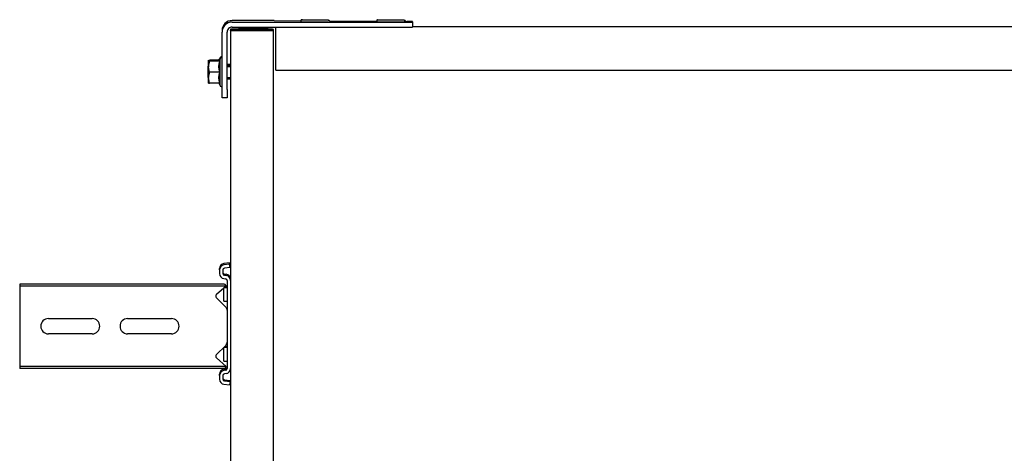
# Model space of a CAD drawing. Header units: centimetres. Extents: x 0 to 55409, y -2708 to 14680.
# Tile 130 of 215: x 50103 to 50161, y 4908 to 4934. Entities that reach past the tile are written whole.
import ezdxf

# ---------------------------------------------------------------- set-up
doc = ezdxf.new("R2010")
doc.units = ezdxf.units.CM
doc.header["$LTSCALE"] = 0.01
doc.layers.add('A-konstrukcja', color=7, linetype='Continuous')

# ---------------------------------------------------------------- blocks, each defined once
blk = doc.blocks.new('A$7E8814B27261F1')
at = {"color": 7, "linetype": 'Continuous'}
for p, q in [((3987.55, 4575), (3986.42, 4575)), ((3986.42, 4463.5), (3986.42, 4575)), ((3987.55, 4463.5), (3987.55, 4575)), ((3992.65, 4575), (3987.55, 4575)), ((3994.41, 4575), (3992.65, 4575)), ((4000.01, 4575), (3994.41, 4575)), ((4001.92, 4575), (4000.01, 4575)), ((4020.83, 4575), (4001.92, 4575)), ((4022.74, 4575), (4020.83, 4575)), ((4028.34, 4575), (4022.74, 4575)), ((4030.1, 4575), (4028.34, 4575)), ((4035.2, 4575), (4030.1, 4575)), ((4036.33, 4575), (4035.2, 4575)), ((4035.2, 4463.5), (4035.2, 4575)), ((4036.33, 4463.5), (4036.33, 4575)), ((4006.87, 4532), (4006.87, 4558)), ((4015.87, 4558), (4015.87, 4532)), ((4006.87, 4485), (4006.87, 4511)), ((4015.87, 4511), (4015.87, 4485)), ((3986.42, 4453.45), (3986.42, 4463.5)), ((3987.55, 4452.46), (3987.55, 4463.5)), ((4035.2, 4452.46), (4035.2, 4463.5)), ((4036.33, 4453.45), (4036.33, 4463.5)), ((4155.41, 4462.42), (4158.64, 4463)), ((4155.41, 4456.43), (4155.41, 4462.42)), ((4155.44, 4463), (4158.64, 4463)), ((4158.94, 4463.5), (4158.44, 4463)), ((4158.64, 4463), (4165.14, 4463)), ((4164.94, 4463.5), (4158.94, 4463.5)), ((4161.87, 4462.42), (4165.14, 4463)), ((4161.87, 4456.43), (4161.87, 4462.42)), ((4165.4, 4463.5), (4164.94, 4463.5)), ((4165.44, 4463), (4164.94, 4463.5)), ((4165.14, 4463), (4168.44, 4463)), ((4168.41, 4456.43), (4168.41, 4462.42)), ((4168.44, 4463), (4168.9, 4463)), ((4168.47, 4456.43), (4168.47, 4462.42)), ((4168.87, 4456.76), (4168.87, 4462.42)), ((4168.93, 4456.72), (4168.93, 4462.42)), ((3982.17, 4456.5), (3979.98, 4456.5)), ((3982.17, 4456.5), (3982.89, 4456.5)), ((3992.65, 4458.33), (3987.55, 4452.46)), ((4000.01, 4452.79), (3994.41, 4458.39)), ((4028.34, 4458.39), (4022.74, 4452.79)), ((4035.2, 4452.46), (4030.1, 4458.33)), ((4044.78, 4456.5), (4042.58, 4456.5)), ((4044.78, 4456.5), (4045.49, 4456.5)), ((4155.41, 4456.99), (4154.04, 4456.2)), ((4154.04, 4456.2), (4169.84, 4456.2)), ((4169.84, 4456.2), (4168.44, 4457.01)), ((4170.3, 4456.2), (4168.9, 4457.01)), ((4169.84, 4456.2), (4170.3, 4456.2)), ((4186.6, 4450), (711.34, 4450)), ((3977, 4453.87), (3976.59, 4450.5)), ((3978.58, 4450.26), (3976.59, 4450.5)), ((3978.99, 4453.62), (3978.58, 4450.26)), ((3978.58, 4450.26), (3979.29, 4450.26)), ((3979.7, 4453.62), (3979.29, 4450.26)), ((3982.17, 4454.5), (3979.98, 4454.5)), ((3983.29, 4452.63), (3983.17, 4453.62)), ((3985.27, 4452.88), (3985.15, 4453.87)), ((3985.99, 4452.88), (3985.87, 4453.87)), ((4001.92, 4452), (3986.26, 4452)), ((3987.55, 4452.46), (3986.42, 4453.45)), ((3990.7, 4454), (3998.7, 4454)), ((3990.7, 4454), (3990.7, 4452)), ((3998.7, 4454), (3998.8, 4454)), ((3998.7, 4452), (3998.7, 4454)), ((3999.17, 4452), (3999.17, 4453.63)), ((4004.23, 4452), (4001.92, 4452)), ((4018.52, 4452), (4004.23, 4452)), ((4020.83, 4452), (4018.52, 4452)), ((4038.49, 4452), (4020.83, 4452)), ((4026.2, 4454), (4033.86, 4454)), ((4026.2, 4454), (4026.2, 4452)), ((4034.2, 4452), (4034.2, 4453.61)), ((4034.67, 4452), (4034.67, 4453.07)), ((4036.33, 4453.45), (4035.2, 4452.46)), ((4039.61, 4453.87), (4039.49, 4452.88)), ((4041.59, 4453.62), (4041.47, 4452.63)), ((4042.31, 4453.62), (4042.19, 4452.63)), ((4044.78, 4454.5), (4042.58, 4454.5)), ((4046.18, 4450.26), (4045.77, 4453.62)), ((4046.18, 4450.26), (4048.17, 4450.5)), ((4046.18, 4450.26), (4046.9, 4450.26)), ((4046.9, 4450.26), (4048.88, 4450.5)), ((4048.17, 4450.5), (4047.75, 4453.87)), ((4048.17, 4450.5), (4048.88, 4450.5)), ((4048.88, 4450.5), (4048.47, 4453.87)), ((4146.61, 4452), (4146.61, 4455)), ((4146.61, 4455), (4151.57, 4455)), ((4151.57, 4452), (4146.61, 4452)), ((4151.57, 4455), (4185.56, 4455)), ((4151.57, 4452), (4185.56, 4452)), ((4157.94, 4452), (4157.94, 4450)), ((4158.7, 4452), (4158.7, 4450)), ((4165.17, 4452), (4165.17, 4450)), ((4165.64, 4452), (4165.64, 4450)), ((4165.94, 4450), (4165.94, 4452)), ((4166.4, 4450), (4166.4, 4452)), ((4186.5, 4455), (4185.56, 4455)), ((4186.6, 4450), (4186.85, 4450)), ((4187.07, 4450), (4186.85, 4450)), ((4187.32, 4450), (4187.07, 4450)), ((4186.56, 4429), (4186.56, 4445.5)), ((4186.58, 4445.5), (4186.58, 4429)), ((4186.97, 4444.21), (4186.58, 4444.21)), ((4186.85, 4448), (4186.6, 4448)), ((4186.91, 4448.79), (4186.98, 4446.06)), ((4186.97, 4444.21), (4186.91, 4446.91)), ((4187.03, 4445.5), (4187.03, 4429)), ((4187.05, 4429), (4187.05, 4445.5)), ((4187.44, 4444.21), (4187.05, 4444.21)), ((4187.07, 4448), (4187.32, 4448)), ((4187.37, 4446.91), (4187.44, 4444.21)), ((4187.44, 4446.06), (4187.38, 4448.79)), ((4188.56, 4449), (4188.56, 4346.97)), ((4191.56, 4449), (4191.56, 4346.97)), ((4192.5, 4430.63), (4192.5, 4449)), ((4186.93, 4426.81), (4186.59, 4426.81)), ((4186.6, 4426.5), (4186.62, 4426.5)), ((4186.62, 4426.5), (4186.62, 4424.5)), ((4186.93, 4426.81), (4186.97, 4428.8)), ((4186.94, 4425), (4186.93, 4426.81)), ((4186.98, 4426.99), (4186.94, 4425)), ((4187.4, 4426.81), (4187.06, 4426.81)), ((4187.08, 4426.5), (4187.07, 4426.5)), ((4187.08, 4424.5), (4187.08, 4426.5)), ((4187.44, 4428.8), (4187.4, 4426.81)), ((4187.4, 4426.81), (4187.41, 4425)), ((4187.41, 4425), (4187.45, 4426.99)), ((711.34, 4424.5), (4186.6, 4424.5)), ((4163.1, 4423), (4167.57, 4423)), ((4163.1, 4423), (4163.1, 327)), ((4167.57, 4423), (4184.06, 4423)), ((4184.06, 4423), (4188.56, 4423)), ((4186.62, 4424.5), (4186.6, 4424.5)), ((4186.94, 4425), (4186.62, 4425)), ((4186.62, 4424.5), (4187.07, 4424.5)), ((4187.07, 4424.5), (4187.08, 4424.5)), ((4187.41, 4425), (4187.08, 4425)), ((4192.48, 4424.17), (4192.36, 4408.3)), ((4192.23, 4391.24), (4192.03, 4363.21)), ((4191.91, 4346.98), (4191.9, 4345.5)), ((4191.61, 4341.97), (4188.61, 4341.97)), ((4188.85, 4341.97), (4188.85, 408.03)), ((4191.61, 4341.97), (4191.83, 4341.97))]:
    blk.add_line(p, q, dxfattribs=at)
for centre, radius, start, end in [((4011.37, 4558), 4.5, 0, 180), ((4011.37, 4532), 4.5, 180, 0), ((4011.37, 4511), 4.5, 0, 180), ((4011.37, 4485), 4.5, 180, 0), ((4159.72, 4462.47), 4.31, 172.90624, 180.63658), ((4158.53, 4453.07), 9.93, 70.30047, 89.34218), ((4165.02, 4452.88), 10.12, 70.49039, 89.35217), ((4172.72, 4462.47), 4.31, 172.90624, 180.63658), ((4164.12, 4462.46), 4.36, 359.40101, 7.05617), ((4173.18, 4462.47), 4.31, 172.90624, 180.63658), ((3993.56, 4457.54), 1.2, 45, 139), ((4029.19, 4457.54), 1.2, 41, 135), ((4154.04, 4455.6), 0.6, 90, 270), ((4158.64, 4447.63), 9.37, 69.81586, 110.18414), ((4165.14, 4447.45), 9.56, 70.01319, 109.98681), ((4169.84, 4455.6), 0.6, 270, 90), ((4170.3, 4455.6), 0.6, 270, 90), ((4001.92, 4454.7), 2.7, 225, 270), ((4020.83, 4454.7), 2.7, 270, 315)]:
    blk.add_arc(centre, radius, start, end, dxfattribs=at)
for centre, major_axis, ratio, start_param, end_param in [((3979.98, 4453.5), (0, 3), 0.999962, 0, 1.448623), ((3982.17, 4453.5), (0, -3), 0.999962, 1.692969, 3.141593), ((3982.89, 4453.5), (0, -3), 0.999962, 1.692969, 3.141593), ((4042.58, 4453.5), (0, 3), 0.999962, 0, 1.448623), ((4044.78, 4453.5), (0, -3), 0.999962, 1.692969, 3.141593), ((4045.49, 4453.5), (0, -3), 0.999962, 1.692969, 3.141593), ((3979.98, 4453.5), (0, 1), 0.999962, 0, 1.448623), ((3980.7, 4453.5), (0, 1), 0.999962, 0, 1.448623), ((3982.17, 4453.5), (0, -1), 0.999962, 1.692969, 3.141593), ((3986.26, 4453), (0, -3), 0.999962, 4.834562, 6.283185), ((3986.26, 4453), (0, -1), 0.999962, 4.834562, 6.283185), ((3986.98, 4453), (0, -1), 0.999962, 4.834562, 6.283185), ((4038.49, 4453), (0, 1), 0.999962, 3.141593, 4.590216), ((4038.49, 4453), (0, 3), 0.999962, 3.141593, 4.590216), ((4039.21, 4453), (0, 3), 0.999962, 3.141593, 4.590216), ((4042.58, 4453.5), (0, 1), 0.999962, 0, 1.448623), ((4043.3, 4453.5), (0, 1), 0.999962, 0, 1.448623), ((4044.78, 4453.5), (0, -1), 0.999962, 1.692969, 3.141593), ((4185.56, 4449), (0, -6), 0.999962, 1.570796, 3.141593), ((4185.56, 4449), (0, -3), 0.999962, 1.570796, 3.141593), ((4186.5, 4449), (0, 6), 0.999962, 4.712389, 6.283185), ((4186.6, 4445.5), (0, -4.5), 0.008727, 3.141593, 4.712389), ((4186.85, 4430), (0, 20), 0.008727, 5.934119, 6.283185), ((4187.07, 4445.5), (0, -4.5), 0.008727, 3.141593, 4.712389), ((4187.32, 4430), (0, -20), 0.008727, 2.792527, 3.141593), ((4186.6, 4445.5), (0, 2.5), 0.008727, 0, 1.570796), ((4186.85, 4430), (0, -18), 0.008727, 2.792527, 3.141593), ((4186.94, 4436.5), (0, -8.5), 0.008727, 0.436332, 2.704803), ((4186.94, 4436.5), (0, 10.5), 0.008727, 3.577925, 5.855196), ((4187.07, 4445.5), (0, 2.5), 0.008727, 0, 1.570796), ((4187.32, 4430), (0, 18), 0.008727, 5.934119, 6.283185), ((4187.41, 4436.5), (0, -10.5), 0.008727, 0.436332, 2.713603), ((4187.41, 4436.5), (0, 8.5), 0.008727, 3.577925, 5.846396), ((4186.6, 4429), (0, -4.5), 0.008727, 4.712389, 6.283185), ((4186.6, 4429), (0, 2.5), 0.008727, 1.570796, 3.141593), ((4187.07, 4429), (0, -4.5), 0.008727, 4.712389, 6.283185), ((4187.07, 4429), (0, 2.5), 0.008727, 1.570796, 3.141593), ((4192.41, 4430.63), (0, -10), 0.008727, 0.868012, 1.570796), ((4192.94, 4399.8), (0, 7.9), 0.008727, 0, 3.141593), ((4192.94, 4399.8), (0, 7.9), 0.008727, 6.268069, 6.283185), ((4191.74, 4399.8), (0, 7.9), 0.008727, 1.436101, 3.141593), ((4192.94, 4354.8), (0, 7.9), 0.008727, 0, 3.141593), ((4192.94, 4354.8), (0, 7.9), 0.008727, 6.268069, 6.283185), ((4191.74, 4354.8), (0, 7.9), 0.008727, 1.436101, 3.141593), ((4188.61, 4346.97), (0, -5), 0.008727, 4.712389, 6.283185), ((4191.61, 4346.97), (0, 5), 0.008727, 1.570796, 3.141593), ((4191.83, 4351.97), (0, -10), 0.008727, 0, 0.868012)]:
    blk.add_ellipse(centre, major_axis=major_axis, ratio=ratio, start_param=start_param, end_param=end_param, dxfattribs=at)
for points, knots in [([(4168.41, 4456.43), (4168.41, 4456.6), (4168.42, 4456.75), (4168.43, 4456.95), (4168.43, 4457.01), (4168.44, 4457.01), (4168.44, 4457.01), (4168.44, 4457.01)], [0, 0, 0, 0, 0.25, 0.25, 0.5, 0.5, 0.5083284, 0.5083284, 0.5083284, 0.5083284]), ([(4192.96, 4407.38), (4192.95, 4407.54), (4192.93, 4407.69), (4192.95, 4407.76), (4192.9, 4407.92), (4192.84, 4408.03), (4192.74, 4408.16), (4192.57, 4408.27), (4192.35, 4408.31), (4192.14, 4408.28), (4191.97, 4408.19), (4191.87, 4408.08), (4191.8, 4407.98), (4191.77, 4407.89), (4191.75, 4407.83), (4191.74, 4407.78), (4191.73, 4407.72), (4191.72, 4407.52), (4191.7, 4406.7), (4191.68, 4404.59), (4191.67, 4402.45), (4191.67, 4401.2), (4191.67, 4400.84)], [0.4679523, 0.4679523, 0.4679523, 0.4679523, 0.5226093, 0.5419823, 0.5459281, 0.550613, 0.5569908, 0.5641798, 0.5719987, 0.5803439, 0.5868466, 0.5922879, 0.596927, 0.6007021, 0.6040085, 0.6081559, 0.6157521, 0.6380484, 0.7559458, 0.8577585, 0.9645625, 1, 1, 1, 1]), ([(4192.94, 4362.71), (4192.94, 4362.74), (4192.95, 4362.76), (4192.9, 4362.92), (4192.84, 4363.03), (4192.74, 4363.16), (4192.57, 4363.27), (4192.35, 4363.31), (4192.14, 4363.28), (4191.97, 4363.19), (4191.87, 4363.08), (4191.8, 4362.98), (4191.77, 4362.89), (4191.75, 4362.83), (4191.74, 4362.78), (4191.73, 4362.72), (4191.72, 4362.52), (4191.7, 4361.7), (4191.68, 4359.59), (4191.67, 4357.45), (4191.67, 4356.2), (4191.67, 4355.84)], [0.5226093, 0.5226093, 0.5226093, 0.5226093, 0.5419823, 0.5459281, 0.550613, 0.5569908, 0.5641798, 0.5719987, 0.5803439, 0.5868466, 0.5922879, 0.596927, 0.6007021, 0.6040085, 0.6081559, 0.6157521, 0.6380484, 0.7559458, 0.8577585, 0.9645625, 1, 1, 1, 1])]:
    blk.add_open_spline(points, degree=3, knots=knots, dxfattribs=at)
for points in [[(4192.28, 4391.3), (4192.38, 4391.24), (4192.49, 4391.49), (4192.58, 4392.05)], [(4192.28, 4346.3), (4192.38, 4346.24), (4192.49, 4346.49), (4192.58, 4347.05)]]:
    blk.add_open_spline(points, degree=3, dxfattribs=at)

msp = doc.modelspace()

# ---------------------------------------------------------------- block references
at = {"layer": 'A-konstrukcja', "xscale": 0.1, "yscale": 0.1, "zscale": 0.1, "rotation": 89.99999999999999}
msp.add_blockref('A$7E8814B27261F1', (50560.429, 4514.625), dxfattribs=at)

doc.saveas('drawing.dxf')
